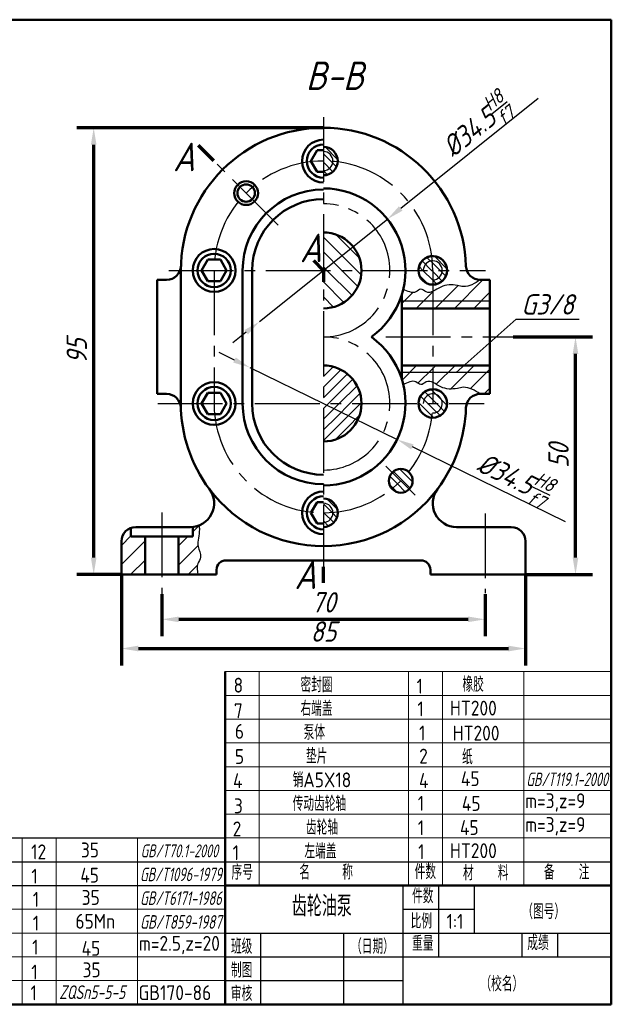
# Model space of a CAD drawing. Header units: millimetres. Extents: x -188 to 253, y 72 to 326.
# Tile 2 of 2: x 166 to 253, y 72 to 217. Entities that reach past the tile are written whole.
import ezdxf
from ezdxf.enums import TextEntityAlignment as Align

# ---------------------------------------------------------------- set-up
doc = ezdxf.new("R2010")
doc.units = ezdxf.units.MM
doc.header["$PDMODE"] = 32
doc.header["$PDSIZE"] = 0.5
doc.linetypes.add('CENTER2', pattern=[28.575, 19.05, -3.175, 3.175, -3.175])
for name, color, linetype in [('剖面线层', 7, 'Continuous'), ('尺寸层', 221, 'Continuous'), ('细实线层', 7, 'Continuous')]:
    doc.layers.add(name, color=color, linetype=linetype)
for name, color, linetype, lineweight in [('文字层', 227, 'Continuous', 20), ('点画线层', 3, 'CENTER2', 25), ('粗实线层', 1, 'Continuous', 50)]:
    doc.layers.add(name, color=color, linetype=linetype, lineweight=lineweight)
doc.styles.add('工程字体（斜）', font='gbeitc.shx', dxfattribs={"bigfont": 'gbcbig.shx'})
doc.styles.add('工程斜体', font='gbeitc.shx', dxfattribs={"bigfont": 'gbcbig.shx'})
doc.styles.add('工程直体', font='gbenor.shx', dxfattribs={"bigfont": 'gbcbig.shx'})
doc.dimstyles.new('gb35', dxfattribs={"dimtxt": 3, "dimasz": 2.5, "dimexe": 2.5, "dimexo": 0, "dimgap": 1, "dimtad": 1, "dimdsep": 46, "dimtxsty": '工程字体（斜）', "dimcen": 0, "dimadec": 0, "dimazin": 0, "dimtfac": 1, "dimtmove": 0, "dimatfit": 3, "dimfxl": 0, "dimarcsym": 0})

# ---------------------------------------------------------------- blocks, each defined once
blk = doc.blocks.new('*D49')
at = {"layer": 'Defpoints', "color": 0, "lineweight": 70, "ltscale": 0.5}
for p in [(186.64, 132.82), (234.24, 132.82), (234.24, 129.12)]:
    blk.add_point(p, dxfattribs=at)
at = {"layer": '尺寸层', "color": 0, "lineweight": -2, "ltscale": 0.5}
for p, q in [((186.64, 132.82), (186.64, 126.62)), ((234.24, 132.82), (234.24, 126.62)), ((189.14, 129.12), (231.74, 129.12))]:
    blk.add_line(p, q, dxfattribs=at)
at = {"layer": '尺寸层', "color": 0, "lineweight": 70, "ltscale": 0.5}
for points in [[(189.14, 129.53), (189.14, 128.7), (186.64, 129.12)], [(231.74, 129.53), (231.74, 128.7), (234.24, 129.12)]]:
    blk.add_solid(points, dxfattribs=at)
at = {"layer": '尺寸层', "color": 0, "ltscale": 0.5, "insert": (210.44, 131.62), "char_height": 3, "attachment_point": 5, "style": '工程字体（斜）'}
blk.add_mtext('70', dxfattribs=at)
blk = doc.blocks.new('*D50')
at = {"layer": 'Defpoints', "color": 0, "lineweight": 70, "ltscale": 0.5}
for p in [(180.69, 135.71), (240.19, 135.71), (240.19, 124.82)]:
    blk.add_point(p, dxfattribs=at)
at = {"layer": '尺寸层', "color": 0, "lineweight": -2, "ltscale": 0.5}
for p, q in [((180.69, 135.71), (180.69, 122.32)), ((240.19, 135.71), (240.19, 122.32)), ((183.19, 124.82), (237.69, 124.82))]:
    blk.add_line(p, q, dxfattribs=at)
at = {"layer": '尺寸层', "color": 0, "lineweight": 70, "ltscale": 0.5}
for points in [[(183.19, 125.24), (183.19, 124.4), (180.69, 124.82)], [(237.69, 125.24), (237.69, 124.4), (240.19, 124.82)]]:
    blk.add_solid(points, dxfattribs=at)
at = {"layer": '尺寸层', "color": 0, "ltscale": 0.5, "insert": (210.44, 127.32), "char_height": 3, "attachment_point": 5, "style": '工程字体（斜）'}
blk.add_mtext('85', dxfattribs=at)
blk = doc.blocks.new('*D51')
at = {"layer": 'Defpoints', "color": 0, "ltscale": 0.5}
for p in [(238.4, 170.71), (247.56, 170.71), (240.19, 135.71)]:
    blk.add_point(p, dxfattribs=at)
at = {"layer": '尺寸层', "color": 0, "lineweight": -2, "ltscale": 0.5}
for p, q in [((238.4, 170.71), (250.06, 170.71)), ((247.56, 138.21), (247.56, 168.21)), ((240.19, 135.71), (250.06, 135.71))]:
    blk.add_line(p, q, dxfattribs=at)
at = {"layer": '尺寸层', "color": 0, "ltscale": 0.5}
for points in [[(247.14, 168.21), (247.97, 168.21), (247.56, 170.71)], [(247.14, 138.21), (247.97, 138.21), (247.56, 135.71)]]:
    blk.add_solid(points, dxfattribs=at)
at = {"layer": '尺寸层', "color": 0, "ltscale": 0.5, "insert": (245.06, 153.21), "char_height": 3, "attachment_point": 5, "rotation": 90, "style": '工程字体（斜）'}
blk.add_mtext('50', dxfattribs=at)
blk = doc.blocks.new('*D52')
at = {"layer": 'Defpoints', "color": 0, "ltscale": 0.5}
for p in [(176.61, 201.51), (210.44, 201.51), (180.69, 135.71)]:
    blk.add_point(p, dxfattribs=at)
at = {"layer": '尺寸层', "color": 0, "lineweight": -2, "ltscale": 0.5}
for p, q in [((210.44, 201.51), (174.11, 201.51)), ((176.61, 138.21), (176.61, 199.01)), ((180.69, 135.71), (174.11, 135.71))]:
    blk.add_line(p, q, dxfattribs=at)
at = {"layer": '尺寸层', "color": 0, "ltscale": 0.5}
for points in [[(176.19, 199.01), (177.02, 199.01), (176.61, 201.51)], [(176.19, 138.21), (177.02, 138.21), (176.61, 135.71)]]:
    blk.add_solid(points, dxfattribs=at)
at = {"layer": '尺寸层', "color": 0, "ltscale": 0.5, "insert": (174.11, 168.61), "char_height": 3, "attachment_point": 5, "rotation": 90, "style": '工程字体（斜）'}
blk.add_mtext('95', dxfattribs=at)
blk = doc.blocks.new('sz')
at = {"layer": '剖面线层', "color": 7, "lineweight": 70, "ltscale": 0.5}
for p, q in [((81.118, 34.481), (78.888, 36.711)), ((97.266, 18.333), (95.828, 19.77)), ((97.266, 18.333), (97.266, 16.645)), ((97.266, -27.688), (97.266, -25.307))]:
    blk.add_line(p, q, dxfattribs=at)
at = {"layer": '剖面线层', "color": 7, "ltscale": 0.5}
for p, q in [((99.352, 34.674), (97.508, 36.519)), ((98.375, 34.394), (97.266, 35.503)), ((98.655, 32.857), (97.266, 34.246)), ((99.187, 33.583), (98.375, 34.394)), ((97.842, 32.413), (97.266, 32.989)), ((115.452, 18.574), (113.608, 20.419)), ((111.922, 18.333), (111.347, 18.908)), ((113.179, 18.333), (111.791, 19.721)), ((113.328, 19.441), (112.516, 20.253)), ((114.437, 18.333), (113.328, 19.441)), ((112.633, 16.365), (111.398, 17.599)), ((113.366, 16.889), (111.922, 18.333)), ((113.366, 18.146), (113.179, 18.333)), ((114.755, 16.757), (113.366, 18.146)), ((115.287, 17.483), (114.437, 18.333)), ((113.942, 16.313), (113.366, 16.889)), ((113.734, 12.733), (117.094, 16.093)), ((116.562, 12.733), (120.762, 16.933)), ((108.816, 13.473), (110.412, 15.068)), ((110.905, 12.733), (113.366, 15.194)), ((113.366, 15.194), (113.427, 15.254)), ((119.391, 12.733), (121.766, 15.108)), ((108.839, 2.18), (110.991, 4.333)), ((111.19, 1.703), (113.366, 3.879)), ((113.366, 3.879), (113.82, 4.333)), ((113.878, 1.562), (116.649, 4.333)), ((115.997, 0.852), (119.478, 4.333)), ((118.904, 0.93), (121.766, 3.792)), ((113.366, -0.713), (112.185, 0.469)), ((113.366, 0.545), (113.096, 0.815)), ((115.178, -1.267), (113.366, 0.545)), ((120.935, 0.133), (121.766, 0.964)), ((111.406, -1.267), (111.271, -1.131)), ((113.259, -3.12), (111.406, -1.267)), ((112.664, -1.267), (111.572, -0.176)), ((113.351, -1.955), (112.664, -1.267)), ((113.921, -1.267), (113.366, -0.713)), ((115.102, -2.449), (113.921, -1.267)), ((115.449, -1.538), (115.178, -1.267)), ((114.458, -3.061), (113.351, -1.955)), ((113.502, -3.363), (113.259, -3.12)), ((108.805, -12.495), (107.578, -11.269)), ((109.408, -11.841), (108.477, -10.91)), ((108.167, -13.115), (107.034, -11.982)), ((110.034, -13.724), (108.805, -12.495)), ((110.392, -12.825), (109.408, -11.841)), ((107.495, -13.7), (106.986, -13.191)), ((108.112, -14.317), (107.495, -13.7)), ((109.321, -14.268), (108.167, -13.115)), ((99.291, -16.811), (97.822, -15.342)), ((98.54, -17.317), (97.266, -16.044)), ((97.333, -17.367), (97.266, -17.301)), ((98.784, -18.819), (97.333, -17.367)), ((99.257, -18.035), (98.54, -17.317)), ((98.031, -19.323), (97.266, -18.558)), ((78.016, -20.156), (78.948, -19.224)), ((67.516, -22.17), (68.916, -20.77)), ((67.516, -24.999), (71.016, -21.499)), ((75.916, -22.256), (77.305, -20.867)), ((75.916, -25.085), (78.804, -22.197)), ((68.876, -26.467), (71.016, -24.327)), ((77.362, -26.467), (78.693, -25.137))]:
    blk.add_line(p, q, dxfattribs=at)
for points, knots in [([(120.356, 16.933), (119.543, 16.416), (118.461, 15.728), (116.474, 16.281), (114.582, 16.259), (112.8, 14.574), (111.615, 15.83), (110.591, 14.677), (109.657, 15.321), (109.011, 15.528)], [0, 0, 0, 0, 3.820612, 5.087109, 8.6152541, 11.8389728, 13.1052214, 14.2712232, 17.0104166, 17.0104166, 17.0104166, 17.0104166]), ([(120.356, 0.133), (119.543, 0.649), (118.461, 1.337), (116.474, 0.785), (114.582, 0.806), (112.8, 2.492), (111.615, 1.235), (110.591, 2.388), (109.657, 1.744), (109.011, 1.538)], [0, 0, 0, 0, 3.820612, 5.087109, 8.6152541, 11.8389728, 13.1052214, 14.2712232, 17.0104166, 17.0104166, 17.0104166, 17.0104166]), ([(78.957, -19.221), (78.985, -19.423), (79.076, -20.459), (78.441, -22.033), (79.46, -23.736), (78.535, -25.032), (78.653, -25.903), (78.786, -26.467)], [1.0181868, 1.0181868, 1.0181868, 1.0181868, 1.8928521, 5.4918302, 7.7490386, 9.2495829, 11.6236842, 11.6236842, 11.6236842, 11.6236842])]:
    blk.add_open_spline(points, degree=3, knots=knots, dxfattribs=at)
at = {"layer": '尺寸层', "color": 7, "ltscale": 0.5}
for p, q in [((128.868, 43.639), (108.643, 27.443)), ((87.841, 10.785), (106.692, 25.88)), ((116.823, 3.283), (125.648, 11.146)), ((125.648, 11.146), (134.917, 11.146)), ((85.889, 9.222), (83.938, 7.66)), ((84.172, 5.135), (81.927, 6.233)), ((86.418, 4.037), (108.114, -6.571)), ((132.933, -18.706), (110.36, -7.669))]:
    blk.add_line(p, q, dxfattribs=at)
for points in [[(108.383, 27.768), (108.903, 27.118), (106.692, 25.88)], [(85.629, 9.548), (86.15, 8.897), (87.841, 10.785)], [(84.355, 5.509), (83.989, 4.76), (86.418, 4.037)], [(110.543, -7.295), (110.177, -8.044), (108.114, -6.571)]]:
    blk.add_solid(points, dxfattribs=at)
at = {"layer": '文字层', "ltscale": 0.5}
for p, q in [((82.78, -40.753), (139.655, -40.753)), ((87.78, -72.253), (87.78, -40.753)), ((109.78, -72.253), (109.78, -40.753)), ((114.78, -72.253), (114.78, -40.753)), ((126.78, -72.253), (126.78, -40.753)), ((82.78, -44.253), (139.655, -44.253)), ((82.78, -47.753), (139.655, -47.753)), ((82.78, -51.253), (139.655, -51.253)), ((82.78, -54.753), (139.655, -54.753)), ((82.78, -58.253), (139.655, -58.253)), ((82.78, -61.753), (139.655, -61.753)), ((52.905, -89.753), (52.905, -65.253)), ((57.905, -89.753), (57.905, -65.253)), ((69.905, -89.753), (69.905, -65.253)), ((82.78, -65.253), (139.655, -65.253)), ((25.905, -75.753), (82.78, -75.753)), ((25.905, -79.253), (82.78, -79.253)), ((25.905, -82.753), (82.78, -82.753)), ((25.905, -86.253), (82.78, -86.253))]:
    blk.add_line(p, q, dxfattribs=at)
at = {"layer": '点画线层', "color": 7, "ltscale": 0.5}
for p, q in [((97.266, 40.893), (97.266, -27.688)), ((90.616, 24.983), (81.118, 34.481)), ((74.51, 18.333), (121.152, 18.333)), ((81.166, 18.333), (81.166, -1.267)), ((113.366, 18.333), (113.366, -1.267)), ((106.461, 8.533), (125.227, 8.533)), ((72.901, -1.267), (120.922, -1.267)), ((106.476, -10.477), (110.782, -14.783)), ((73.466, -17.301), (73.466, -29.353)), ((121.066, -17.473), (121.066, -29.181))]:
    blk.add_line(p, q, dxfattribs=at)
for centre, radius, start, end in [((97.266, 18.333), 16.1, 90, 180), ((97.266, 18.333), 16.1, 0, 90), ((97.266, 18.333), 9.8, 270, 90), ((97.266, -1.267), 9.8, 270, 90), ((97.266, -1.267), 16.1, 180, 270), ((97.266, -1.267), 16.1, 270, 0)]:
    blk.add_arc(centre, radius, start, end, dxfattribs=at)
at = {"layer": '粗实线层', "color": 7}
for p, q in [((-70.345, 55.247), (139.655, 55.247)), ((139.655, -89.753), (139.655, 55.247)), ((82.78, -72.253), (82.78, -40.753)), ((82.78, -89.753), (82.78, -72.253)), ((82.78, -72.253), (139.655, -72.253)), ((-70.345, -89.753), (139.655, -89.753))]:
    blk.add_line(p, q, dxfattribs=at)
at = {"layer": '粗实线层', "color": 7, "ltscale": 0.5}
for p, q in [((96.349, 36.022), (95.431, 34.433)), ((97.266, 36.022), (96.349, 36.022)), ((95.431, 34.433), (96.349, 32.844)), ((96.349, 32.844), (97.266, 32.844)), ((80.249, 19.922), (79.331, 18.333)), ((82.084, 19.922), (80.249, 19.922)), ((83.001, 18.333), (82.084, 19.922)), ((76.266, 18.333), (76.266, -1.267)), ((79.331, 18.333), (80.249, 16.744)), ((82.084, 16.744), (83.001, 18.333)), ((85.366, 18.333), (85.366, -1.267)), ((86.766, 18.333), (86.766, -1.267)), ((74.177, 16.933), (72.766, 16.933)), ((72.766, 16.933), (72.766, 0.133)), ((80.249, 16.744), (82.084, 16.744)), ((120.356, 16.933), (121.766, 16.933)), ((121.766, 16.933), (121.766, 0.133)), ((108.816, 14.811), (108.816, 2.254)), ((121.766, 12.733), (108.816, 12.733)), ((121.766, 4.333), (108.816, 4.333)), ((72.766, 0.133), (74.177, 0.133)), ((80.249, 0.322), (79.331, -1.267)), ((82.084, 0.322), (80.249, 0.322)), ((83.001, -1.267), (82.084, 0.322)), ((121.766, 0.133), (120.356, 0.133)), ((79.331, -1.267), (80.249, -2.856)), ((82.084, -2.856), (83.001, -1.267)), ((80.249, -2.856), (82.084, -2.856)), ((96.349, -15.778), (95.431, -17.367)), ((97.266, -15.778), (96.349, -15.778)), ((95.431, -17.367), (96.349, -18.956)), ((68.916, -20.867), (68.916, -19.587)), ((77.666, -19.467), (69.616, -19.467)), ((78.016, -20.867), (78.016, -19.45)), ((96.349, -18.956), (97.266, -18.956)), ((124.916, -19.467), (116.866, -19.467)), ((67.516, -21.567), (67.516, -26.467)), ((78.016, -20.867), (68.916, -20.867)), ((71.016, -26.467), (71.016, -20.867)), ((75.916, -20.867), (75.916, -26.467)), ((127.016, -26.467), (127.016, -21.567)), ((82.916, -24.367), (111.616, -24.367)), ((81.516, -26.467), (81.516, -25.767)), ((113.016, -25.767), (113.016, -26.467)), ((67.516, -26.467), (81.516, -26.467)), ((113.016, -26.467), (127.016, -26.467))]:
    blk.add_line(p, q, dxfattribs=at)
for centre, radius in [((85.882, 29.717), 1.75), ((85.882, 29.717), 1.287), ((81.166, 18.333), 3.15), ((81.166, 18.333), 2.45), ((113.366, 18.333), 2.1), ((81.166, -1.267), 3.15), ((81.166, -1.267), 2.45), ((113.366, -1.267), 2.1), ((108.651, -12.652), 1.75)]:
    blk.add_circle(centre, radius, dxfattribs=at)
for centre, radius, start, end in [((97.266, 18.333), 21, 90, 180), ((97.266, 18.333), 21, 1.7365, 90), ((97.266, 34.433), 3.15, 90, 270), ((97.266, 34.433), 2.45, 90, 270), ((97.266, 34.433), 2.1, 270, 90), ((97.266, 18.333), 11.9, 90, 180), ((97.266, 18.333), 12.075, 305.74802, 90), ((97.266, 18.333), 10.5, 90, 180), ((97.266, 18.333), 5.6, 270, 90), ((113.366, 18.333), 2.1, 270, 176.26066), ((74.177, 19.033), 2.1, 270, 358.2635), ((120.356, 19.033), 2.1, 181.7365, 270), ((97.266, -1.267), 12.075, 270, 54.25198), ((97.266, -1.267), 5.6, 270, 90), ((74.177, -1.967), 2.1, 1.7365, 90), ((113.366, -1.267), 2.1, 270, 176.26066), ((120.356, -1.967), 2.1, 90, 178.2635), ((97.266, -1.267), 21, 180, 216.8699), ((97.266, -1.267), 11.9, 180, 270), ((97.266, -1.267), 10.5, 180, 270), ((97.266, -1.267), 21, 323.1301, 358.2635), ((77.666, -15.967), 3.5, 270, 36.8699), ((97.266, -1.267), 21, 216.8699, 270), ((97.266, -17.367), 3.15, 90, 270), ((97.266, -1.267), 21, 270, 323.1301), ((116.866, -15.967), 3.5, 143.1301, 270), ((97.266, -17.367), 2.45, 90, 270), ((97.266, -17.367), 2.1, 270, 90), ((69.616, -21.567), 2.1, 90, 180), ((124.916, -21.567), 2.1, 0, 90), ((82.916, -25.767), 1.4, 90, 180), ((111.616, -25.767), 1.4, 0, 90)]:
    blk.add_arc(centre, radius, start, end, dxfattribs=at)
at = {"layer": '细实线层', "ltscale": 0.5}
for p, q in [((102.179, 18.333), (97.266, 23.245)), ((102.564, 20.148), (99.081, 23.63)), ((99.978, 18.333), (97.266, 21.045)), ((97.778, 18.333), (97.266, 18.845)), ((101.474, 14.637), (97.778, 18.333)), ((102.343, 15.968), (99.978, 18.333)), ((102.828, 17.683), (102.179, 18.333)), ((100.291, 13.62), (97.266, 16.645)), ((98.772, 12.939), (97.266, 14.444)), ((97.266, 4.265), (97.333, 4.332)), ((97.266, 2.693), (98.715, 4.142)), ((97.266, 1.122), (99.847, 3.703)), ((97.266, -0.45), (100.796, 3.08)), ((98.02, -1.267), (101.585, 2.298)), ((99.592, -1.267), (102.214, 1.355)), ((101.163, -1.267), (102.662, 0.231)), ((97.643, -1.644), (98.02, -1.267)), ((98.429, -2.43), (99.592, -1.267)), ((99.215, -3.216), (101.163, -1.267)), ((100, -4.002), (102.735, -1.267)), ((102.735, -1.267), (102.865, -1.137)), ((97.266, -2.021), (97.643, -1.644)), ((97.266, -3.593), (98.429, -2.43)), ((97.266, -5.164), (99.215, -3.216)), ((97.266, -6.736), (100, -4.002)), ((100.786, -4.787), (102.6, -2.974)), ((98.973, -6.601), (100.786, -4.787))]:
    blk.add_line(p, q, dxfattribs=at)
at = {"layer": '细实线层', "color": 7, "ltscale": 0.5}
for p, q in [((121.766, 13.783), (108.816, 13.783)), ((121.766, 3.283), (108.816, 3.283))]:
    blk.add_line(p, q, dxfattribs=at)
at = {"layer": '细实线层', "color": 7}
for p, q in [((25.905, -65.253), (82.78, -65.253)), ((25.905, -68.753), (82.78, -68.753)), ((82.78, -68.753), (139.655, -68.753)), ((25.905, -72.253), (82.78, -72.253)), ((109.03, -89.753), (109.03, -72.253)), ((114.28, -82.753), (114.28, -72.253)), ((119.53, -79.253), (119.53, -72.253)), ((109.03, -75.753), (119.53, -75.753)), ((82.78, -79.253), (139.655, -79.253)), ((88.03, -89.753), (88.03, -79.253)), ((100.28, -89.753), (100.28, -79.253)), ((126.53, -82.753), (126.53, -79.253)), ((131.78, -82.753), (131.78, -79.253)), ((82.78, -82.753), (139.655, -82.753)), ((82.78, -86.253), (109.03, -86.253))]:
    blk.add_line(p, q, dxfattribs=at)
at = {"layer": '细实线层', "color": 7, "ltscale": 0.5}
for centre, start, end in [((97.266, 34.433), 270, 90), ((113.366, 18.333), 270, 180), ((113.366, -1.267), 267.50809, 180), ((97.266, -17.367), 270, 90)]:
    blk.add_arc(centre, 1.4, start, end, dxfattribs=at)
at = {"layer": '剖面线层', "color": 7, "ltscale": 0.5, "style": '工程斜体'}
for s, height, width, p, p2 in [('GB/T119.1-2000 ', 2, 0.802597, (127.145, -57.621), (140.02, -57.621)), ('GB/T70.1-2000 ', 1.90159, 0.828418, (70.352, -68.104), (82.594, -68.104)), ('GB/T1096-1979 ', 2, 0.813158, (70.27, -71.621), (83.145, -71.621)), ('GB/T6171-1986 ', 2, 0.830645, (70.27, -75.121), (83.145, -75.121)), ('GB/T859-1987 ', 2, 0.858333, (70.27, -78.621), (83.145, -78.621)), ('ZQSn5-5-5', 2.025, 0.859701, (58.349, -88.984), (68.069, -88.984))]:
    blk.add_text(s, height=height, dxfattribs=dict(at, width=width)).set_placement(p, p2, align=Align.FIT)
at = {"layer": '尺寸层', "color": 7, "ltscale": 0.5, "style": '工程斜体'}
for s, height, p in [('B-B', 4.2, (94.673, 44.887)), ('A', 4.2, (75.117, 32.934)), ('A', 4.2, (93.799, 19.539)), ('G3/8', 3, (126.41, 11.825)), ('A', 4.2, (92.994, -28.594))]:
    blk.add_text(s, height=height, dxfattribs=at).set_placement(p)
at = {"layer": '尺寸层', "color": 7, "ltscale": 0.5, "char_height": 3, "attachment_point": 5, "style": '工程字体（斜）'}
for insert, rotation in [((119.841, 39.613), 38.68704), ((125.441, -12.26), 333.94433)]:
    blk.add_mtext('\\A1;%%C34.5{\\H0.7x;\\SH8/f7;}', dxfattribs=dict(at, insert=insert, rotation=rotation))
at = {"layer": '文字层', "color": 7, "style": '工程直体'}
for s, height, p in [('8', 2.188, (84.031, -43.85)), ('密封圈', 2.1875, (93.886, -43.791)), ('1', 2.188, (110.984, -44)), ('橡胶', 2.1875, (117.737, -43.722)), ('右端盖', 2.1875, (93.886, -47.291)), ('7', 2.188, (84.079, -47.616)), ('1', 2.188, (111.103, -47.335)), ('HT200', 2.1875, (115.89, -47.222)), ('6', 2.188, (84.225, -50.644)), ('泵体', 2.1875, (94.348, -50.791)), ('1', 2.188, (111.34, -50.892)), ('HT200', 2.1875, (116.289, -50.907)), ('5', 2.188, (84.227, -54.357)), ('垫片', 2.1875, (94.694, -54.291)), ('2', 2.188, (111.364, -54.295)), ('纸', 2.188, (117.678, -54.419)), ('4', 2.188, (83.959, -57.913)), ('销A5X18', 2.1875, (92.732, -57.791)), ('4', 2.188, (111.34, -57.892)), ('45', 2.1875, (117.501, -57.613)), ('3', 2.188, (84.083, -61.617)), ('传动齿轮轴', 2.1875, (92.732, -61.291)), ('1', 2.188, (111.156, -61.243)), ('45', 2.1875, (117.65, -61.269)), ('m=3,z=9', 2.1875, (126.977, -60.866)), ('齿轮轴', 2.1875, (94.694, -64.791)), ('m=3,z=9', 2.1875, (126.977, -64.366)), ('2', 2.188, (83.9, -65.013)), ('1', 2.188, (111.174, -64.848)), ('45', 2.1875, (117.369, -64.811)), ('12', 2.1875, (54.234, -68.392)), ('35', 2.1875, (61.549, -68.113)), ('1', 2.188, (83.9, -68.505)), ('左端盖', 2.1875, (94.463, -68.291)), ('1', 2.188, (111.207, -68.371)), ('HT200', 2.1875, (115.89, -68.222)), ('序号', 2.1875, (83.732, -71.391)), ('名    称', 2.1875, (93.717, -71.381)), ('件数', 2.1875, (110.698, -71.321)), ('材   料', 2.1875, (117.813, -71.484)), ('备   注', 2.1875, (129.733, -71.381)), ('1', 2.188, (54.251, -71.981)), ('45', 2.1875, (61.461, -71.827)), ('件数', 2.1875, (110.322, -74.889)), ('1', 2.188, (54.465, -75.392)), ('35', 2.1875, (61.665, -75.113)), ('齿轮油泵', 3.0625, (92.624, -76.82)), ('（图号）', 2.1875, (126.547, -77.178)), ('1', 2.188, (54.465, -78.892)), ('65Mn', 2.1875, (60.741, -78.613)), ('比例', 2.1875, (110.108, -78.602)), ('m=2.5,z=20', 2.1875, (70.102, -81.866)), ('重量', 2.1875, (110.322, -81.889)), ('成绩', 2.1875, (127.288, -81.782)), ('1', 2.188, (54.37, -82.43)), ('45', 2.1875, (61.652, -82.604)), ('班级', 2.1875, (83.645, -82.316)), ('（日期）', 2.1875, (101.333, -82.316)), ('1', 2.188, (54.251, -86.105)), ('35', 2.1875, (61.792, -85.769)), ('制图', 2.1875, (83.645, -85.816)), ('（校名）', 2.1875, (120.383, -87.834)), ('1', 2.188, (54.133, -89.153)), ('GB170-86', 2.1875, (70.042, -89.137)), ('审核', 2.1875, (83.645, -89.279))]:
    blk.add_text(s, height=height, dxfattribs=at).set_placement(p)
at = {"layer": '细实线层', "color": 7, "style": '工程直体'}
blk.add_text('1:1', height=2.1875, dxfattribs=at).set_placement((115.403, -78.632))
at = {"layer": '尺寸层', "color": 7, "ltscale": 0.5}
for base, p1, p2, text, picture, middle in [((63.434, 39.333), (67.516, -26.467), (97.266, 39.333), '95', '*D52', (60.934, 6.433)), ((134.385, 8.533), (127.016, -26.467), (125.227, 8.533), '50', '*D51', (131.885, -8.967))]:
    dim = blk.add_linear_dim(base=base, p1=p1, p2=p2, angle=90, text=text, dimstyle='gb35', dxfattribs=at)
    dim.commit()
    dim.dimension.update_dxf_attribs({"geometry": picture, "text_midpoint": middle, "insert": (-113.173, -162.174)})
for base, p1, p2, text, picture, middle in [((127.016, -37.353), (67.516, -26.467), (127.016, -26.467), '85', '*D50', (97.266, -34.853)), ((121.066, -33.059), (73.466, -29.353), (121.066, -29.353), '70', '*D49', (97.266, -30.559))]:
    dim = blk.add_linear_dim(base=base, p1=p1, p2=p2, text=text, dimstyle='gb35', dxfattribs=at)
    dim.commit()
    dim.dimension.update_dxf_attribs({"geometry": picture, "text_midpoint": middle, "insert": (-113.173, -162.174)})

msp = doc.modelspace()

# ---------------------------------------------------------------- block references
at = {"layer": '剖面线层', "color": 7, "lineweight": 70}
msp.add_blockref('sz', (113.17, 162.17), dxfattribs=at)

doc.saveas('drawing.dxf')
